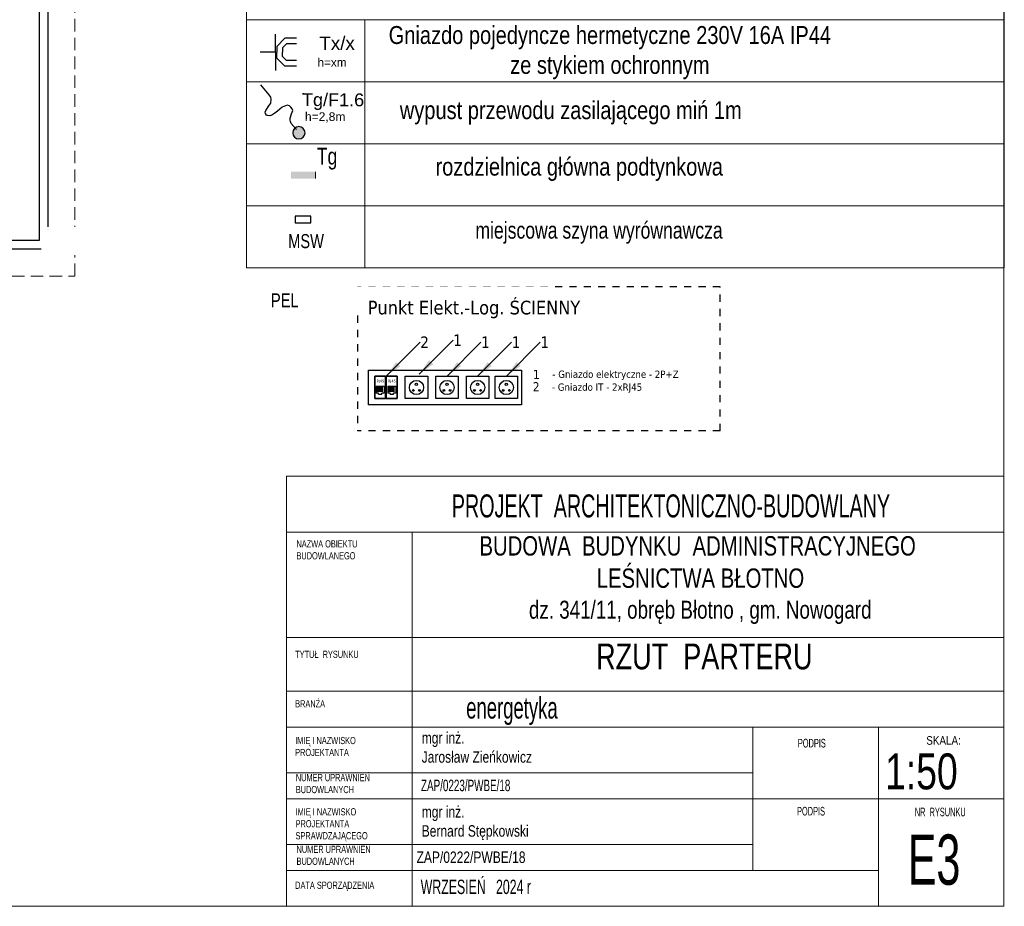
# Model space of a CAD drawing. Header units: inches. Extents: x 45159 to 108059, y -33626 to -17950.
# Tile 30 of 38: x 50738 to 51424, y -19400 to -18782. Entities that reach past the tile are written whole.
import ezdxf
from ezdxf.enums import TextEntityAlignment as Align

# ---------------------------------------------------------------- set-up
doc = ezdxf.new("R2010")
doc.units = ezdxf.units.IN
doc.header["$MEASUREMENT"] = 0
doc.linetypes.add('HIDDEN', pattern=[0.375, 0.25, -0.125])
doc.linetypes.add('JIS_02_1.0', pattern=[2, 1, -1])
for name, color, linetype in [('# teletechnika', 102, 'Continuous'), ('---TABELKA -OPISY', 7, 'Continuous'), ('--zest.powiezchni', 7, 'Continuous'), ('A36-obrzeże', 252, 'Continuous'), ('E_gniazda', 240, 'Continuous'), ('E_LAMPY', 240, 'Continuous'), ('LIGHT', 6, 'Continuous'), ('x_ie_gniazda', 3, 'Continuous')]:
    doc.layers.add(name, color=color, linetype=linetype)
for name, color, linetype, lineweight in [('#_EL_opis', 7, 'Continuous', 20), ('A--tabelka rysunku', 7, 'Continuous', 0), ('E-opisy', 240, 'Continuous', 25), ('gniazdo', 7, 'Continuous', 13), ('IE_opis_tab', 1, 'Continuous', 30), ('instalacja elektryczna', 1, 'Continuous', 20), ('LUXIONA', 140, 'Continuous', 20), ('p--dach', 7, 'Continuous', 30)]:
    doc.layers.add(name, color=color, linetype=linetype, lineweight=lineweight)
doc.layers.add('AA_KOMINY.W+_Nr_Pióra__152', color=7, linetype='Continuous', lineweight=5, true_color=0x40cfff)
doc.styles.add('1-500', font='arial.ttf', dxfattribs={"width": 0.75, "height": 1.25})
doc.styles.add('Arial', font='arial.ttf', dxfattribs={"width": 0.75})
doc.styles.add('Arial narrow', font='txt', dxfattribs={"width": 0.75})
doc.styles.add('GENERATED_STYLE_2', font='arial.ttf')
doc.styles.get("Standard").update_dxf_attribs({"font": 'ARIAL.TTF', "width": 0.75})
doc.styles.add('STYL-1', font='arial.ttf', dxfattribs={"width": 0.75})
doc.styles.add('tahoma', font='tahoma.ttf')
doc.dimstyles.get("Standard").update_dxf_attribs({"dimtxt": 0.18, "dimasz": 0.18, "dimexe": 0.18, "dimexo": 0.0625, "dimgap": 0.09, "dimtad": 0, "dimtih": 1, "dimtoh": 1, "dimdec": 4, "dimzin": 0, "dimdsep": 46, "dimtxsty": 'Standard', "dimcen": 0.09, "dimadec": 0, "dimazin": 0, "dimtfac": 1, "dimtdec": 4, "dimtofl": 0, "dimtmove": 0, "dimatfit": 3, "dimfxl": 1, "dimtolj": 1, "dimtzin": 0, "dimarcsym": 0})

# ---------------------------------------------------------------- blocks, each defined once
blk = doc.blocks.new('G230')
at = {"layer": 'gniazdo', "lineweight": 30}
blk.add_lwpolyline([(0, 0), (52, 0), (52, -52), (0, -52)], close=True, dxfattribs=at)
at = {"layer": 'gniazdo', "color": 7, "linetype": 'Continuous', "lineweight": 30}
for centre, radius in [((26, -26), 16.5), ((25.9, -18.5), 2.59), ((18.7, -32.8), 2.03), ((33, -32.8), 2.03)]:
    blk.add_circle(centre, radius, dxfattribs=at)
blk = doc.blocks.new('2xRJ45')
at = {"layer": 'gniazdo', "color": 30, "linetype": 'Continuous', "lineweight": 30}
for p, q in [((3.6, -22.7), (3.6, -39)), ((3.6, -22.7), (22.1, -22.7)), ((22.1, -22.7), (22.1, -39)), ((30.3, -22.7), (30.3, -39)), ((30.3, -22.7), (48.8, -22.7)), ((48.8, -22.7), (48.8, -39)), ((9.1, -39), (3.6, -39)), ((9.1, -41.3), (9.1, -39)), ((9.1, -41.3), (16.6, -41.3)), ((16.6, -41.3), (16.6, -39)), ((22.1, -39), (16.6, -39)), ((35.8, -39), (30.3, -39)), ((35.8, -41.3), (35.8, -39)), ((35.8, -41.3), (43.3, -41.3)), ((43.3, -41.3), (43.3, -39)), ((48.8, -39), (43.3, -39))]:
    blk.add_line(p, q, dxfattribs=at)
at = {"layer": 'gniazdo', "color": 5, "lineweight": 30}
for p, q in [((7.3, -35.8), (7.3, -24.8)), ((8.3, -35.8), (8.3, -24.8)), ((9.3, -35.8), (9.3, -24.8)), ((10.3, -35.8), (10.3, -24.8)), ((11.4, -35.8), (11.4, -24.8)), ((12.4, -35.8), (12.4, -24.8)), ((13.4, -35.8), (13.4, -24.8)), ((14.4, -35.8), (14.4, -24.8)), ((15.4, -35.8), (15.4, -24.8)), ((16.4, -35.8), (16.4, -24.8)), ((17.4, -35.8), (17.4, -24.8)), ((18.4, -35.8), (18.4, -24.8)), ((34, -35.8), (34, -24.8)), ((35, -35.8), (35, -24.8)), ((36, -35.8), (36, -24.8)), ((37, -35.8), (37, -24.8)), ((38.1, -35.8), (38.1, -24.8)), ((39.1, -35.8), (39.1, -24.8)), ((40.1, -35.8), (40.1, -24.8)), ((41.1, -35.8), (41.1, -24.8)), ((42.1, -35.8), (42.1, -24.8)), ((43.1, -35.8), (43.1, -24.8)), ((44.1, -35.8), (44.1, -24.8)), ((45.1, -35.8), (45.1, -24.8))]:
    blk.add_line(p, q, dxfattribs=at)
at = {"layer": 'gniazdo', "color": 3, "linetype": 'Continuous', "lineweight": 30}
for points in [[(0, -52), (25.3, -52), (25.3, 0), (0, 0)], [(26.7, -52), (52, -52), (52, 0), (26.7, 0)]]:
    blk.add_lwpolyline(points, close=True, dxfattribs=at)
at = {"layer": 'gniazdo', "lineweight": 30}
blk.add_lwpolyline([(0, 0), (52, 0), (52, -52), (0, -52)], close=True, dxfattribs=at)
at = {"layer": 'gniazdo', "lineweight": 30, "style": 'tahoma'}
for p in [(4.2, -14.2), (30.9, -14.2)]:
    blk.add_text('RJ45', height=6.37, dxfattribs=at).set_placement(p)
blk = doc.blocks.new('SPLINE_10', base_point=(16648.9, -8782.5))
at = {"lineweight": 30, "true_color": 0xf50000}
h = blk.add_hatch(color=1, dxfattribs=at)
h.dxf.hatch_style = 1
h.paths.add_polyline_path([(16574.2, -8575.1, 1), (16553.8, -8575.1, 1)])
at = {"color": 1, "lineweight": 30, "true_color": 0xf50000}
blk.add_circle((16564, -8575.1), 10.2, dxfattribs=at)
at = {"layer": 'AA_KOMINY.W+_Nr_Pióra__152', "color": 1, "lineweight": 30, "true_color": 0xf50000, "flags": 128}
for points in [[(16568.7, -8507.5), (16563.9, -8503.2), (16562.5, -8499.8), (16562.1, -8495.2), (16562.1, -8473.3)], [(16568.6, -8524.7), (16574.3, -8524.7), (16580.1, -8523.8), (16583.2, -8522.5), (16586, -8520), (16586.5, -8518.3), (16586.6, -8515.2), (16585.6, -8513.2), (16582.5, -8511.6), (16574.1, -8509), (16568.7, -8507.5)], [(16553.6, -8542.9), (16550.6, -8541.8), (16548.2, -8540.1), (16547, -8537.4), (16547, -8533.9), (16547.8, -8530.7), (16549.9, -8527.6), (16558.3, -8524.7)], [(16558.3, -8524.7), (16568.6, -8524.7)], [(16564, -8568.5), (16564, -8555.3), (16563, -8551.7), (16561.9, -8549.8), (16559.8, -8547), (16553.6, -8542.9)]]:
    blk.add_lwpolyline(points, dxfattribs=at)
blk = doc.blocks.new('gniazdo-ip')
at = {"layer": 'E_gniazda', "lineweight": 30}
for p, q in [((8098.584, 2764.661), (8098.584, 2764.486)), ((8098.668, 2764.661), (8098.668, 2764.509)), ((8098.914, 2764.661), (8098.914, 2764.509)), ((8098.998, 2764.661), (8098.998, 2764.486)), ((8098.584, 2764.486), (8098.704, 2764.365)), ((8098.668, 2764.509), (8098.727, 2764.45)), ((8098.727, 2764.45), (8098.791, 2764.45)), ((8098.854, 2764.45), (8098.791, 2764.45)), ((8098.914, 2764.509), (8098.854, 2764.45)), ((8098.998, 2764.486), (8098.877, 2764.365)), ((8098.791, 2764.348), (8098.521, 2764.348)), ((8098.704, 2764.365), (8098.791, 2764.365)), ((8098.877, 2764.365), (8098.791, 2764.365)), ((8098.791, 2764.348), (8098.791, 2764.118)), ((8098.791, 2764.348), (8099.061, 2764.348))]:
    blk.add_line(p, q, dxfattribs=at)
at = {"color": 7, "style": 'Arial'}
for tag, p in [('OBWÓD', (8098.758, 2765.219)), ('PRAD', (8098.791, 2764.959))]:
    blk.add_attdef(tag, text='', height=0.188, dxfattribs=at).set_placement(p, align=Align.MIDDLE)
blk.add_attdef('fazy', (8099.331, 2713.791), '', height=0.188, dxfattribs=at)

msp = doc.modelspace()

# ---------------------------------------------------------------- hatches: boundary and pattern name
at = {"layer": 'instalacja elektryczna', "lineweight": 0}
msp.add_hatch(color=1, dxfattribs=at).paths.add_polyline_path([(50927.14, -18892.42), (50927.14, -18887.67), (50944.14, -18887.67), (50944.14, -18892.42)])
msp.add_hatch(color=1, dxfattribs=at).paths.add_polyline_path([(50927.14, -18892.42), (50927.14, -18887.67), (50944.14, -18887.67), (50944.14, -18892.42)])

# ---------------------------------------------------------------- linework, layer by layer
at = {"layer": '# teletechnika', "color": 5, "linetype": 'JIS_02_1.0', "ltscale": 5}
for p, q in [((51226.07, -18967.97), (50973.5, -18967.97)), ((50973.5, -18967.97), (50973.5, -19068.39)), ((51226.07, -19068.39), (51226.07, -18967.97)), ((51226.07, -19068.39), (50973.5, -19068.39))]:
    msp.add_line(p, q, dxfattribs=at)
at = {"layer": 'A--tabelka rysunku', "linetype": 'Continuous'}
for p, q in [((51423.96, -19099.92), (50923.96, -19099.92)), ((51423.96, -19138.98), (50923.96, -19138.98)), ((51011.46, -19138.98), (51011.46, -19399.92)), ((51423.96, -19212.42), (50923.96, -19212.42)), ((51423.96, -19212.42), (50923.96, -19212.42)), ((51423.96, -19249.92), (50923.96, -19249.92)), ((51423.96, -19274.92), (50923.96, -19274.92)), ((51248.96, -19374.92), (51248.96, -19274.92)), ((51336.46, -19399.92), (51336.46, -19274.92)), ((51248.96, -19306.92), (50923.96, -19306.92)), ((51336.46, -19324.92), (50923.96, -19324.92)), ((51336.46, -19324.92), (51423.96, -19324.92)), ((51248.96, -19356.92), (50923.96, -19356.92)), ((51336.46, -19374.92), (50923.96, -19374.92))]:
    msp.add_line(p, q, dxfattribs=at)
for points in [[(49483.96, -19399.92), (51423.96, -19399.92), (51423.96, -17984.92), (49483.96, -17984.92)], [(50923.96, -19399.92), (51423.96, -19399.92), (51423.96, -19099.92), (50923.96, -19099.92)]]:
    msp.add_lwpolyline(points, close=True, dxfattribs=at)
at = {"layer": 'A36-obrzeże', "linetype": 'Continuous', "ltscale": 35}
for points in [[(49966.65, -18941.66), (49675.15, -18941.66), (49675.15, -18261.16), (50757.65, -18261.16), (50757.65, -18941.66), (50358.15, -18941.66)], [(49966.65, -18935.66), (49681.15, -18935.66), (49681.15, -18267.16), (50751.65, -18267.16), (50751.65, -18935.66), (50358.15, -18935.66)]]:
    msp.add_lwpolyline(points, dxfattribs=at)
at = {"layer": 'gniazdo', "color": 7, "lineweight": 30}
msp.add_lwpolyline([(50981.16, -19026.04), (51087.7, -19026.04), (51087.7, -19050.19), (50981.16, -19050.19)], close=True, dxfattribs=at)
at = {"layer": 'instalacja elektryczna', "lineweight": 0}
msp.add_line((50944.14, -18887.67), (50944.14, -18892.42), dxfattribs=at)
msp.add_line((50944.14, -18887.67), (50944.14, -18892.42), dxfattribs=at)
at = {"layer": 'LUXIONA', "color": 7}
for p, q in [((51424.19, -18954.58), (51423.97, -18028.12)), ((50896.15, -18652.05), (50896.15, -18781.74)), ((51424.19, -18781.78), (50896.15, -18781.78)), ((50896.15, -18824.98), (50896.15, -18781.78)), ((50978.46, -18824.85), (50978.46, -18781.65)), ((51424.19, -18824.98), (50896.15, -18824.98)), ((50896.15, -18868.18), (50896.15, -18824.98)), ((50978.46, -18868.05), (50978.46, -18824.85)), ((51424.19, -18868.18), (50896.15, -18868.18)), ((50896.15, -18911.38), (50896.15, -18868.18)), ((50978.46, -18911.25), (50978.46, -18868.05)), ((51424.19, -18911.38), (50896.15, -18911.38)), ((51424.19, -18911.38), (50897.88, -18911.38)), ((51424.19, -18954.58), (50896.15, -18954.58))]:
    msp.add_line(p, q, dxfattribs=at)
at = {"layer": 'p--dach', "linetype": 'HIDDEN', "lineweight": 20, "ltscale": 35}
msp.add_lwpolyline([(49656.29, -18960.52), (50776.51, -18960.52), (50776.51, -18242.3), (49656.29, -18242.3)], close=True, dxfattribs=at)
at = {"layer": 'x_ie_gniazda', "color": 1, "lineweight": 30}
msp.add_lwpolyline([(50941, -18918.74), (50929.89, -18918.74), (50929.89, -18923.29), (50941, -18923.29)], close=True, dxfattribs=at)

# ---------------------------------------------------------------- block references
at = {"layer": 'E_gniazda'}
ref = msp.add_blockref('gniazdo-ip', (-78662.5, -398435.18), dxfattribs=dict(at, xscale=-46.875, yscale=46.875, zscale=46.875, rotation=270))
ref.add_attrib('PRAD', 'h=xm', dxfattribs={"layer": '0', "color": 7, "height": 5.859, "style": 'Arial'}).set_placement((50955.66, -18811.27), align=Align.MIDDLE)
ref.add_attrib('OBWÓD', 'Tx/x', dxfattribs={"layer": '0', "color": 7, "height": 9.375, "style": 'Arial'}).set_placement((50971.55, -18802.77), align=Align.RIGHT)
at = {"layer": 'E_LAMPY', "linetype": 'Continuous', "xscale": -0.4200000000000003, "yscale": 0.4200000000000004, "zscale": 0.4200000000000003, "rotation": 39.62132203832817}
msp.add_blockref('SPLINE_10', (50960.67, -18950.32), dxfattribs=at)
at = {"layer": 'gniazdo', "color": 7, "lineweight": 30, "xscale": 0.3, "yscale": 0.3, "zscale": 0.3}
for name, p in [('2xRJ45', (50985.43, -19030.32)), ('G230', (51006.73, -19030.32)), ('G230', (51028.03, -19030.32)), ('G230', (51049.33, -19030.32)), ('G230', (51069.36, -19030.32))]:
    msp.add_blockref(name, p, dxfattribs=at)

# ---------------------------------------------------------------- texts
at = {"layer": '#_EL_opis', "style": 'tahoma'}
for s, height, p in [('Punkt Elekt.-Log. ŚCIENNY', 9.5551, (50980.53, -18987.18)), ('- Gniazdo elektryczne - 2P+Z ', 5.0961, (51109.25, -19031.45)), ('- Gniazdo IT - 2xRJ45', 5.0961, (51108.92, -19040.42))]:
    msp.add_text(s, height=height, dxfattribs=at).set_placement(p)
at = {"layer": '#_EL_opis', "linetype": 'ByBlock', "attachment_point": 4, "style": 'tahoma'}
for s, insert, char_height in [('1', (51040.17, -19005.12), 7.96), ('2', (51017.19, -19006.54), 7.96), ('1', (51059.58, -19006.54), 7.96), ('1', (51080.88, -19006.54), 7.96), ('1', (51100.9, -19006.54), 7.96), ('1', (51095.71, -19029.03), 6.37), ('2', (51095.54, -19037.6), 6.37)]:
    msp.add_mtext(s, dxfattribs=dict(at, insert=insert, char_height=char_height))
at = {"layer": '---TABELKA -OPISY', "ltscale": 35, "insert": (51081.04, -19253.99), "char_height": 15, "width": 627.9822, "attachment_point": 2, "style": 'Arial narrow'}
msp.add_mtext('energetyka', dxfattribs=at)
at = {"layer": '---TABELKA -OPISY', "char_height": 8, "width": 277.1764, "attachment_point": 1}
for s, insert in [('{\\W0.75;mgr inż.\\PJarosław Zieńkowicz}', (51018.17, -19278.44)), ('{\\W0.75;mgr inż.\\PBernard Stępkowski}', (51018.17, -19330.03))]:
    msp.add_mtext(s, dxfattribs=dict(at, insert=insert))
at = {"layer": '---TABELKA -OPISY', "char_height": 8, "attachment_point": 1, "style": 'Arial narrow'}
for s, insert, width in [('\\PZAP/0223/PWBE/18', (51017.67, -19298.27), 277.1764), ('{\\fArial|b0|i0|c238|p34;ZAP/0222/PWBE/18}', (51014.58, -19361.67), 219.8918)]:
    msp.add_mtext(s, dxfattribs=dict(at, insert=insert, width=width))
at = {"layer": '--zest.powiezchni', "width": 0.8}
msp.add_text('wypust przewodu zasilającego miń 1m', height=12.5, dxfattribs=at).set_placement((51002.9, -18844.73), align=Align.MIDDLE_LEFT)
at = {"layer": '--zest.powiezchni', "char_height": 12.5, "attachment_point": 5}
for s, insert, width in [('{\\W0.8;Gniazdo pojedyncze hermetyczne 230V 16A IP44\\Pze stykiem ochronnym}', (51149.29, -18804.65), 509.2817), ('\\W0.8;rozdzielnica główna podtynkowa', (51127.94, -18886.02), 239.3664)]:
    msp.add_mtext(s, dxfattribs=dict(at, insert=insert, width=width))
at = {"layer": 'A--tabelka rysunku', "style": 'Arial narrow'}
msp.add_text('SKALA:', height=6, dxfattribs=at).set_placement((51369.82, -19281.25), align=Align.TOP_LEFT)
at = {"layer": 'A--tabelka rysunku', "style": 'Arial narrow', "width": 0.908571}
msp.add_text('1:50', height=25, dxfattribs=at).set_placement((51341.08, -19293.35), align=Align.TOP_LEFT)
at = {"layer": 'A--tabelka rysunku', "ltscale": 35, "attachment_point": 2}
for s, insert, char_height, width, style in [('PROJEKT  ARCHITEKTONICZNO-BUDOWLANY', (51191.86, -19112.71), 16, 627.9822, 'Arial narrow'), ('RZUT  PARTERU', (51215.13, -19216.68), 18, 589.3762, 'STYL-1')]:
    msp.add_mtext(s, dxfattribs=dict(at, insert=insert, char_height=char_height, width=width, style=style))
at = {"layer": 'A--tabelka rysunku'}
for s, insert, char_height, width, attachment_point, style in [('NAZWA OBIEKTU\\PBUDOWLANEGO', (50930.88, -19144.66), 5, 277.1764, 1, 'Arial narrow'), ('{\\H0.75x;BUDOWA  BUDYNKU  ADMINISTRACYJNEGO\\P LEŚNICTWA BŁOTNO\\P\\H0.9259x; dz. 341/11, obręb Błotno , gm. Nowogard}', (51210.47, -19141.82), 18, 597.2916, 2, '1-500'), ('TYTUŁ  RYSUNKU', (50929.98, -19221.69), 5, 277.1764, 1, 'Arial narrow'), ('BRANŻA', (50929.98, -19256.19), 5, 277.1764, 1, 'Arial narrow'), ('IMIĘ I NAZWISKO \\PPROJEKTANTA', (50929.98, -19281.8), 5, 277.1764, 1, 'Arial narrow'), ('PODPIS ', (51280.31, -19283.14), 6, 277.1764, 1, 'Arial narrow'), ('NUMER UPRAWNIEŃ \\PBUDOWLANYCH', (50930.42, -19307.67), 5, 277.1764, 1, 'Arial narrow'), ('IMIĘ I NAZWISKO \\PPROJEKTANTA\\PSPRAWDZAJĄCEGO', (50930.26, -19331.53), 5, 277.1764, 1, 'Arial narrow'), ('PODPIS  ', (51279.74, -19330.59), 6, 277.1764, 1, 'Arial narrow'), ('NR  RYSUNKU', (51361.8, -19331.13), 6, 72.1461, 1, 'Arial narrow'), ('E3', (51356.83, -19349.85), 35, 65.0967, 1, 'Arial narrow'), ('NUMER UPRAWNIEŃ \\PBUDOWLANYCH', (50930.94, -19357.68), 5, 277.1764, 1, 'Arial narrow'), ('WRZESIEŃ   2024 r', (51017.46, -19381.35), 10, 277.1764, 1, 'Arial narrow'), ('DATA SPORZĄDZENIA', (50929.98, -19382.74), 5, 277.1764, 1, 'Arial narrow')]:
    msp.add_mtext(s, dxfattribs=dict(at, insert=insert, char_height=char_height, width=width, attachment_point=attachment_point, style=style))
at = {"layer": 'E-opisy', "linetype": 'Continuous', "attachment_point": 1, "rotation": 359.76726, "style": 'GENERATED_STYLE_2'}
for s, insert, char_height in [('Tg/F1.6', (50934.75, -18832.89), 9), ('h=2,8m', (50936.81, -18846.19), 6)]:
    msp.add_mtext(s, dxfattribs=dict(at, insert=insert, char_height=char_height))
at = {"layer": 'LIGHT', "color": 7, "lineweight": 25, "insert": (50952.2, -18878.63), "char_height": 11.7, "width": 359.0496, "attachment_point": 5}
msp.add_mtext('{\\fArial|b0|i0|c238|p32;Tg}', dxfattribs=at)

# ---------------------------------------------------------------- leaders
at = {"layer": '#_EL_opis', "color": 7, "linetype": 'Continuous'}
for points in [[(50993.44, -19030.32), (51017.07, -19006.54)], [(51016.42, -19028.9), (51040.05, -19005.12)], [(51035.83, -19030.32), (51059.46, -19006.54)], [(51057.13, -19030.32), (51080.76, -19006.54)], [(51077.16, -19030.32), (51100.79, -19006.54)]]:
    msp.add_leader(points, dimstyle='Standard', override={"dimtxt": 500, "dimasz": 12, "dimlfac": 1000, "dimrnd": 100, "dimzin": 8, "dimcen": 9, "dimclrd": 6, "dimatfit": 3}, dxfattribs=at)

# ---------------------------------------------------------------- next in the draw order: texts
at = {"layer": 'IE_opis_tab', "color": 7, "lineweight": 25, "width": 359.0496, "attachment_point": 5, "bg_fill": 2}
for s, insert, char_height in [('{\\fArial|b0|i0|c0|p32;miejscowa szyna wyrównawcza}', (51141.76, -18930.25), 11.7), ('{\\fArial|b0|i0|c0|p32;PEL}', (50922.74, -18977.37), 9.75)]:
    msp.add_mtext(s, dxfattribs=dict(at, insert=insert, char_height=char_height))

# ---------------------------------------------------------------- next in the draw order: texts
at = {"layer": 'IE_opis_tab', "color": 7, "lineweight": 25, "insert": (50937.57, -18936.15), "char_height": 9.75, "width": 359.0496, "attachment_point": 5, "bg_fill": 2}
msp.add_mtext('{\\fArial|b0|i0|c0|p32;MSW}', dxfattribs=at)

# ---------------------------------------------------------------- next in the draw order: linework, layer by layer
at = {"layer": 'LUXIONA', "color": 7}
for p, q in [((50896.15, -18954.58), (50896.15, -18911.38)), ((50978.46, -18954.45), (50978.46, -18911.25))]:
    msp.add_line(p, q, dxfattribs=at)

doc.saveas('drawing.dxf')
